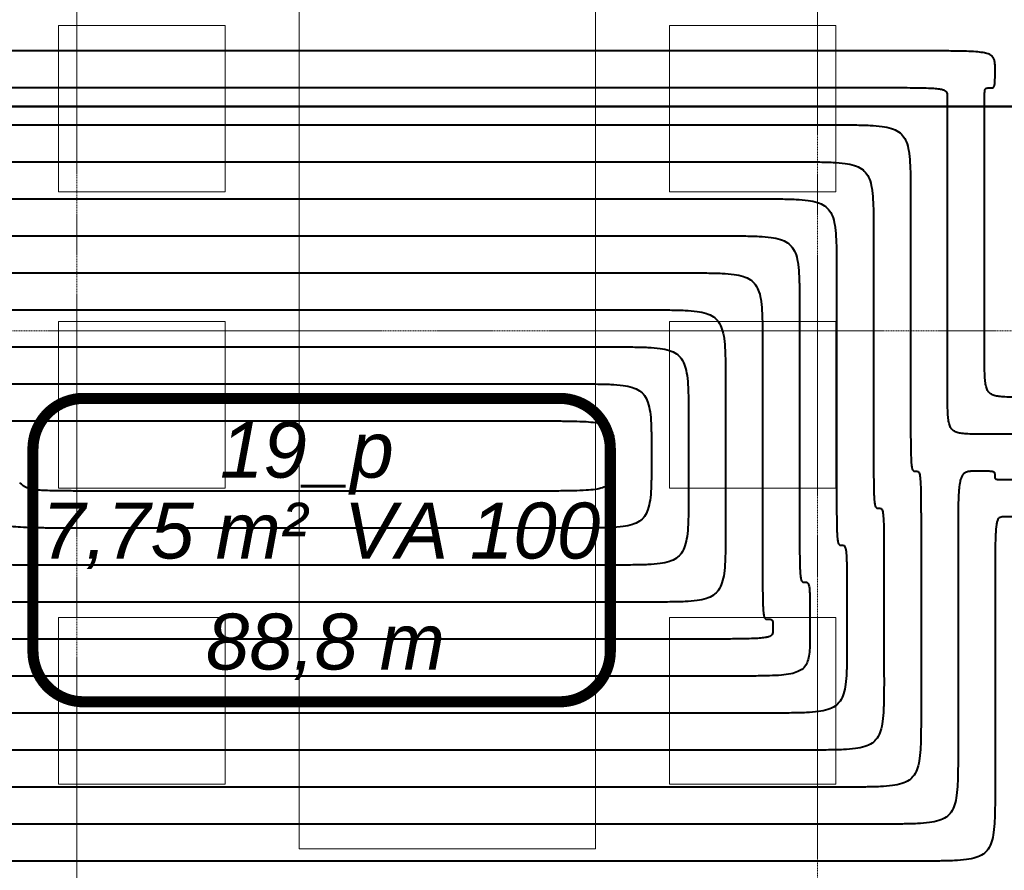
# Model space of a CAD drawing. Header units: millimetres. Extents: x 49908 to 79848, y -11883 to -3092.
# Tile 37 of 222: x 67875 to 68141, y -6172 to -5943. Entities that reach past the tile are written whole.
import ezdxf
from ezdxf.lldxf.tags import DXFTag

# ---------------------------------------------------------------- set-up
doc = ezdxf.new("R2010")
doc.units = ezdxf.units.MM
doc.linetypes.add('DASHDOT', pattern=[1, 0.5, -0.25, 0, -0.25])
doc.layers.add('A wyp ruchome', color=9, linetype='Continuous', lineweight=9)
doc.layers.add('A_OSIE', color=9, linetype='DASHDOT', lineweight=9)
for name, color, linetype, true_color in [('IS_Ogrzewanie_płaszczyznowe', 7, 'SOLID', 0xac00e6), ('IS_Ogrzewanie_płaszczyznowe_-_opis', 7, 'SOLID', 0xf000f0), ('IS_Przyłącza_o.p._Powrót', 7, 'DASH', 0x438955), ('IS_Przyłącza_o.p._Zasilanie', 7, 'SOLID', 0xff9124)]:
    doc.layers.add(name, color=color, linetype=linetype, true_color=true_color)
doc.layers.add('IS_Rys.pętli_o.p._Powrót', color=7, linetype='DASH', lineweight=13, true_color=0x4c9a5f)
doc.layers.add('IS_Rys.pętli_o.p._Zasilanie', color=7, linetype='SOLID', lineweight=13, true_color=0xff8c1a)
tags = doc.linetypes.add('DASH', pattern=[15, 10, -5]).pattern_tags.tags
tags[6:7] = [DXFTag(74, 4), DXFTag(75, 0), DXFTag(340, '0'), DXFTag(46, 0.0), DXFTag(50, 0.0), DXFTag(44, 0.0), DXFTag(45, 0.0)]
tags[4:5] = [DXFTag(74, 4), DXFTag(75, 0), DXFTag(340, '0'), DXFTag(46, 0.0), DXFTag(50, 0.0), DXFTag(44, 0.0), DXFTag(45, 0.0)]
tags = doc.linetypes.add('SOLID', pattern=[10, 10, 0]).pattern_tags.tags
tags[6:7] = [DXFTag(74, 4), DXFTag(75, 0), DXFTag(340, '0'), DXFTag(46, 0.0), DXFTag(50, 0.0), DXFTag(44, 0.0), DXFTag(45, 0.0)]
tags[4:5] = [DXFTag(74, 4), DXFTag(75, 0), DXFTag(340, '0'), DXFTag(46, 0.0), DXFTag(50, 0.0), DXFTag(44, 0.0), DXFTag(45, 0.0)]

msp = doc.modelspace()

# ---------------------------------------------------------------- linework, layer by layer
at = {"layer": 'A wyp ruchome'}
for points in [[(68030.47, -5926.63), (68030.47, -6166.63), (67950.47, -6166.63), (67950.47, -5926.63)], [(67930.47, -5944.13), (67885.47, -5944.13), (67885.47, -5989.13), (67930.47, -5989.13)], [(68050.47, -5944.13), (68095.47, -5944.13), (68095.47, -5989.13), (68050.47, -5989.13)], [(67930.47, -6024.13), (67885.47, -6024.13), (67885.47, -6069.13), (67930.47, -6069.13)], [(68050.47, -6024.13), (68095.47, -6024.13), (68095.47, -6069.13), (68050.47, -6069.13)], [(67930.47, -6104.13), (67885.47, -6104.13), (67885.47, -6149.13), (67930.47, -6149.13)], [(68050.47, -6104.13), (68095.47, -6104.13), (68095.47, -6149.13), (68050.47, -6149.13)]]:
    msp.add_lwpolyline(points, close=True, dxfattribs=at)
at = {"layer": 'A_OSIE', "ltscale": 0.3, "transparency": 33554559}
for p, q in [((67890.48, -7140.05), (67890.22, -3902.99)), ((68090.47, -7140.13), (68090.47, -3902.92)), ((70341.81, -6026.63), (67440.85, -6026.63))]:
    msp.add_line(p, q, dxfattribs=at)
at = {"layer": 'IS_Ogrzewanie_płaszczyznowe', "lineweight": 40}
for p, q in [((67772.46, -5966.01), (68143.46, -5966.01)), ((68143.46, -5966.01), (67772.46, -5966.01))]:
    msp.add_line(p, q, dxfattribs=at)
at = {"layer": 'IS_Ogrzewanie_płaszczyznowe_-_opis'}
msp.add_lwpolyline([(67892.19, -6126.91, 3, 3, 0), (68020.86, -6126.91, 3, 3, 0.414214), (68034.52, -6113.24, 3, 3, 0), (68034.52, -6058.57, 3, 3, 0.414214), (68020.86, -6044.91, 3, 3, 0), (67892.19, -6044.91, 3, 3, 0.414214), (67878.52, -6058.57, 3, 3, 0), (67878.52, -6113.24, 3, 3, 0.414214), (67892.19, -6126.91, 3, 3, 0)], format="xyseb", dxfattribs=at)
at = {"layer": 'IS_Przyłącza_o.p._Powrót', "lineweight": 40}
for points, knots in [([(68135.64, -6034.59), (68135.64, -6034.05), (68135.64, -6032.06), (68135.64, -6027.89), (68135.64, -6021.55), (68135.64, -6013.67), (68135.64, -6004.86), (68135.64, -5995.74), (68135.64, -5986.93), (68135.64, -5979.04), (68135.64, -5972.71), (68135.64, -5968.53), (68135.64, -5966.54), (68135.64, -5966.01)], [0, 0, 0, 0, 0.0159728, 0.0597692, 0.1252062, 0.2061007, 0.2962697, 0.3895303, 0.4796993, 0.5605938, 0.6260308, 0.6698272, 0.6858, 0.6858, 0.6858, 0.6858]), ([(68145.64, -6044.59), (68144.82, -6044.59), (68143.31, -6044.59), (68141.25, -6044.55), (68139.6, -6044.43), (68138.29, -6044.17), (68137.26, -6043.72), (68136.51, -6042.97), (68136.06, -6041.94), (68135.8, -6040.63), (68135.68, -6038.98), (68135.64, -6036.92), (68135.64, -6035.42), (68135.64, -6034.59)], [0, 0, 0, 0, 0.0248686, 0.0452361, 0.061602, 0.0745999, 0.0851852, 0.0948541, 0.1054394, 0.1184374, 0.1348033, 0.1551707, 0.1800393, 0.1800393, 0.1800393, 0.1800393])]:
    msp.add_open_spline(points, degree=3, knots=knots, dxfattribs=at)
at = {"layer": 'IS_Przyłącza_o.p._Zasilanie', "lineweight": 40}
for points, knots in [([(68125.64, -6044.59), (68125.64, -6043.98), (68125.64, -6041.69), (68125.64, -6036.91), (68125.64, -6029.65), (68125.64, -6020.62), (68125.64, -6010.52), (68125.64, -6000.07), (68125.64, -5989.98), (68125.64, -5980.94), (68125.64, -5973.68), (68125.64, -5968.9), (68125.64, -5966.62), (68125.64, -5966.01)], [0, 0, 0, 0, 0.0183019, 0.0684844, 0.1434631, 0.2361533, 0.3394703, 0.4463297, 0.5496467, 0.6423369, 0.7173156, 0.7674981, 0.7858, 0.7858, 0.7858, 0.7858]), ([(68135.64, -6054.59), (68134.82, -6054.59), (68133.31, -6054.59), (68131.25, -6054.55), (68129.6, -6054.43), (68128.29, -6054.17), (68127.26, -6053.72), (68126.51, -6052.97), (68126.06, -6051.94), (68125.8, -6050.63), (68125.68, -6048.98), (68125.64, -6046.92), (68125.64, -6045.42), (68125.64, -6044.59)], [0, 0, 0, 0, 0.0248686, 0.0452361, 0.061602, 0.0745999, 0.0851852, 0.0948541, 0.1054394, 0.1184374, 0.1348033, 0.1551707, 0.1800393, 0.1800393, 0.1800393, 0.1800393]), ([(68571.88, -6054.59), (68568.5, -6054.59), (68555.82, -6054.59), (68529.28, -6054.59), (68488.96, -6054.59), (68438.82, -6054.59), (68382.77, -6054.59), (68324.76, -6054.59), (68268.71, -6054.59), (68218.57, -6054.59), (68178.25, -6054.59), (68151.7, -6054.59), (68139.03, -6054.59), (68135.64, -6054.59)], [0, 0, 0, 0, 0.101604, 0.380194, 0.796441, 1.311014, 1.884583, 2.477817, 3.051386, 3.565959, 3.982206, 4.260796, 4.3624, 4.3624, 4.3624, 4.3624])]:
    msp.add_open_spline(points, degree=3, knots=knots, dxfattribs=at)
at = {"layer": 'IS_Rys.pętli_o.p._Powrót', "lineweight": 40}
for points, knots in [([(68118.46, -5951.01), (68116.05, -5951.01), (68107.02, -5951.01), (68088.09, -5951.01), (68059.35, -5951.01), (68023.6, -5951.01), (67983.64, -5951.01), (67942.28, -5951.01), (67902.33, -5951.01), (67866.58, -5951.01), (67837.84, -5951.01), (67818.91, -5951.01), (67809.88, -5951.01), (67807.46, -5951.01)], [0, 0, 0, 0, 0.072435, 0.271046, 0.567794, 0.934641, 1.343546, 1.766472, 2.175377, 2.542224, 2.838972, 3.037583, 3.110018, 3.110018, 3.110018, 3.110018]), ([(68138.46, -5956.01), (68138.46, -5955.59), (68138.47, -5954.84), (68138.39, -5953.79), (68138.12, -5952.91), (68137.49, -5952.2), (68136.48, -5951.73), (68135.06, -5951.42), (68133.11, -5951.21), (68130.53, -5951.09), (68127.24, -5951.03), (68123.14, -5951.01), (68120.12, -5951.01), (68118.46, -5951.01)], [0, 0, 0, 0, 0.0124352, 0.0226697, 0.0313069, 0.0397459, 0.0500792, 0.0641739, 0.0833944, 0.1088269, 0.1414417, 0.1821639, 0.2319009, 0.2319009, 0.2319009, 0.2319009]), ([(68137.05, -5961.01), (68137.17, -5961.01), (68137.38, -5961.01), (68137.68, -5960.99), (68137.92, -5960.92), (68138.12, -5960.77), (68138.26, -5960.51), (68138.35, -5960.16), (68138.41, -5959.67), (68138.44, -5959.02), (68138.46, -5958.2), (68138.46, -5957.18), (68138.46, -5956.42), (68138.46, -5956.01)], [0, 0, 0, 0, 0.00350666, 0.00638953, 0.00879658, 0.0110631, 0.01372037, 0.01727218, 0.02208659, 0.02844729, 0.03660154, 0.04678213, 0.05921639, 0.05921639, 0.05921639, 0.05921639]), ([(68135.64, -5963.51), (68135.64, -5963.3), (68135.64, -5962.92), (68135.65, -5962.41), (68135.67, -5962), (68135.7, -5961.67), (68135.76, -5961.43), (68135.86, -5961.24), (68136.01, -5961.11), (68136.2, -5961.05), (68136.43, -5961.02), (68136.73, -5961.01), (68136.94, -5961.01), (68137.05, -5961.01)], [0, 0, 0, 0, 0.00621714, 0.01130784, 0.01538869, 0.0185871, 0.0210585, 0.02302085, 0.024788, 0.02670846, 0.0290348, 0.03190866, 0.03541517, 0.03541517, 0.03541517, 0.03541517]), ([(68135.64, -5966.01), (68135.64, -5965.99), (68135.64, -5965.91), (68135.64, -5965.76), (68135.64, -5965.53), (68135.64, -5965.24), (68135.64, -5964.92), (68135.64, -5964.59), (68135.64, -5964.27), (68135.64, -5963.98), (68135.64, -5963.75), (68135.64, -5963.6), (68135.64, -5963.53), (68135.64, -5963.51)], [0, 0, 0, 0, 0.00058227, 0.00217881, 0.00456424, 0.00751315, 0.01080015, 0.01419985, 0.01748685, 0.02043576, 0.02282119, 0.02441773, 0.025, 0.025, 0.025, 0.025]), ([(67807.46, -5981.01), (67809.62, -5981.01), (67817.7, -5981.01), (67834.63, -5981.01), (67860.34, -5981.01), (67892.31, -5981.01), (67928.05, -5981.01), (67965.05, -5981.01), (68000.79, -5981.01), (68032.77, -5981.01), (68058.47, -5981.01), (68075.4, -5981.01), (68083.49, -5981.01), (68085.64, -5981.01)], [0, 0, 0, 0, 0.064792, 0.242447, 0.507885, 0.836025, 1.201785, 1.580087, 1.945847, 2.273987, 2.539425, 2.71708, 2.781872, 2.781872, 2.781872, 2.781872]), ([(68085.64, -5981.01), (68087.3, -5981.01), (68090.32, -5981), (68094.43, -5981.08), (68097.74, -5981.32), (68100.36, -5981.83), (68102.42, -5982.74), (68103.91, -5984.23), (68104.82, -5986.29), (68105.33, -5988.92), (68105.57, -5992.23), (68105.65, -5996.33), (68105.64, -5999.35), (68105.64, -6001.01)], [0, 0, 0, 0, 0.0497373, 0.0904721, 0.1232039, 0.1491998, 0.1703704, 0.1897083, 0.2108788, 0.2368747, 0.2696065, 0.3103414, 0.3600787, 0.3600787, 0.3600787, 0.3600787]), ([(67827.45, -6001.01), (67829.3, -6001.01), (67836.22, -6001.01), (67850.72, -6001.01), (67872.73, -6001.01), (67900.11, -6001.01), (67930.71, -6001.01), (67962.39, -6001.01), (67992.99, -6001.01), (68020.37, -6001.01), (68042.38, -6001.01), (68056.88, -6001.01), (68063.8, -6001.01), (68065.64, -6001.01)], [0, 0, 0, 0, 0.055476, 0.207589, 0.434864, 0.715825, 1.028999, 1.352909, 1.666083, 1.947044, 2.174319, 2.326432, 2.381908, 2.381908, 2.381908, 2.381908]), ([(68065.64, -6001.01), (68067.3, -6001.01), (68070.32, -6001), (68074.43, -6001.08), (68077.74, -6001.32), (68080.36, -6001.83), (68082.42, -6002.74), (68083.91, -6004.23), (68084.82, -6006.29), (68085.33, -6008.92), (68085.57, -6012.23), (68085.65, -6016.33), (68085.64, -6019.35), (68085.64, -6021.01)], [0, 0, 0, 0, 0.0497373, 0.0904721, 0.1232039, 0.1491998, 0.1703704, 0.1897083, 0.2108788, 0.2368747, 0.2696065, 0.3103414, 0.3600787, 0.3600787, 0.3600787, 0.3600787]), ([(68105.64, -6001.01), (68105.64, -6001.42), (68105.64, -6002.98), (68105.64, -6006.24), (68105.64, -6011.19), (68105.64, -6017.35), (68105.64, -6024.23), (68105.64, -6031.36), (68105.64, -6038.24), (68105.64, -6044.4), (68105.64, -6049.35), (68105.64, -6052.61), (68105.64, -6054.17), (68105.64, -6054.59)], [0, 0, 0, 0, 0.0124792, 0.0466963, 0.0978207, 0.1610218, 0.2314688, 0.3043312, 0.3747782, 0.4379793, 0.4891037, 0.5233208, 0.5358, 0.5358, 0.5358, 0.5358]), ([(67847.45, -6021.01), (67848.99, -6021.01), (67854.75, -6021.01), (67866.81, -6021.01), (67885.12, -6021.01), (67907.91, -6021.01), (67933.37, -6021.01), (67959.73, -6021.01), (67985.19, -6021.01), (68007.97, -6021.01), (68026.29, -6021.01), (68038.35, -6021.01), (68044.11, -6021.01), (68045.64, -6021.01)], [0, 0, 0, 0, 0.046161, 0.172731, 0.361843, 0.595626, 0.856212, 1.125732, 1.386319, 1.620102, 1.809213, 1.935783, 1.981944, 1.981944, 1.981944, 1.981944]), ([(68045.64, -6021.01), (68047.3, -6021.01), (68050.32, -6021), (68054.43, -6021.08), (68057.74, -6021.32), (68060.36, -6021.83), (68062.42, -6022.74), (68063.91, -6024.23), (68064.82, -6026.29), (68065.33, -6028.92), (68065.57, -6032.23), (68065.65, -6036.33), (68065.64, -6039.35), (68065.64, -6041.01)], [0, 0, 0, 0, 0.0497373, 0.0904721, 0.1232039, 0.1491998, 0.1703704, 0.1897083, 0.2108788, 0.2368747, 0.2696065, 0.3103414, 0.3600787, 0.3600787, 0.3600787, 0.3600787]), ([(68085.64, -6021.01), (68085.64, -6021.42), (68085.64, -6022.98), (68085.64, -6026.24), (68085.64, -6031.19), (68085.64, -6037.35), (68085.64, -6044.23), (68085.64, -6051.36), (68085.64, -6058.24), (68085.64, -6064.4), (68085.64, -6069.35), (68085.64, -6072.61), (68085.64, -6074.17), (68085.64, -6074.59)], [0, 0, 0, 0, 0.0124792, 0.0466963, 0.0978207, 0.1610218, 0.2314688, 0.3043312, 0.3747782, 0.4379793, 0.4891037, 0.5233208, 0.5358, 0.5358, 0.5358, 0.5358]), ([(67867.45, -6041.01), (67868.67, -6041.01), (67873.27, -6041.01), (67882.9, -6041.01), (67897.52, -6041.01), (67915.7, -6041.01), (67936.03, -6041.01), (67957.06, -6041.01), (67977.39, -6041.01), (67995.57, -6041.01), (68010.19, -6041.01), (68019.82, -6041.01), (68024.42, -6041.01), (68025.64, -6041.01)], [0, 0, 0, 0, 0.036846, 0.137874, 0.288821, 0.475426, 0.683425, 0.898555, 1.106554, 1.293159, 1.444107, 1.545135, 1.58198, 1.58198, 1.58198, 1.58198]), ([(68025.64, -6041.01), (68027.3, -6041.01), (68030.32, -6041), (68034.42, -6041.08), (68037.73, -6041.32), (68040.36, -6041.81), (68042.41, -6042.69), (68043.9, -6044.14), (68044.82, -6046.15), (68045.33, -6048.71), (68045.57, -6051.93), (68045.65, -6055.93), (68045.64, -6058.86), (68045.64, -6060.48)], [0, 0, 0, 0, 0.0497373, 0.0904714, 0.1231967, 0.1491615, 0.170228, 0.1893114, 0.2100272, 0.2353662, 0.2672373, 0.3068934, 0.3553126, 0.3553126, 0.3553126, 0.3553126]), ([(68065.64, -6041.01), (68065.64, -6041.31), (68065.64, -6042.44), (68065.64, -6044.81), (68065.64, -6048.41), (68065.64, -6052.88), (68065.64, -6057.89), (68065.64, -6063.07), (68065.64, -6068.07), (68065.64, -6072.54), (68065.64, -6076.14), (68065.64, -6078.51), (68065.64, -6079.64), (68065.64, -6079.95)], [0, 0, 0, 0, 0.0090694, 0.0339372, 0.0710926, 0.1170248, 0.1682231, 0.2211769, 0.2723752, 0.3183074, 0.3554628, 0.3803306, 0.3894, 0.3894, 0.3894, 0.3894]), ([(68105.64, -6054.59), (68105.64, -6056.24), (68105.64, -6059.26), (68105.65, -6063.36), (68105.67, -6066.65), (68105.7, -6069.22), (68105.76, -6071.16), (68105.85, -6072.56), (68105.97, -6073.52), (68106.13, -6074.12), (68106.38, -6074.49), (68106.72, -6074.59), (68106.94, -6074.59), (68107.05, -6074.59)], [0, 0, 0, 0, 0.049737, 0.0904584, 0.1230661, 0.1484635, 0.1675579, 0.1812657, 0.19053, 0.1963708, 0.2000363, 0.2030938, 0.2066034, 0.2066034, 0.2066034, 0.2066034]), ([(68045.64, -6060.48), (68045.64, -6062.09), (68045.65, -6065.03), (68045.57, -6069.02), (68045.33, -6072.25), (68044.82, -6074.81), (68043.9, -6076.81), (68042.41, -6078.26), (68040.36, -6079.14), (68037.73, -6079.64), (68034.42, -6079.87), (68030.32, -6079.95), (68027.3, -6079.95), (68025.64, -6079.95)], [0, 0, 0, 0, 0.0484192, 0.0880753, 0.1199464, 0.1452854, 0.1660013, 0.1850846, 0.2061511, 0.2321159, 0.2648412, 0.3055754, 0.3553126, 0.3553126, 0.3553126, 0.3553126]), ([(68133.46, -6064.59), (68133.05, -6064.59), (68132.29, -6064.58), (68131.25, -6064.66), (68130.36, -6064.93), (68129.66, -6065.56), (68129.19, -6066.57), (68128.88, -6068), (68128.67, -6069.95), (68128.54, -6072.52), (68128.48, -6075.81), (68128.46, -6079.91), (68128.46, -6082.93), (68128.46, -6084.59)], [0, 0, 0, 0, 0.0124352, 0.0226697, 0.0313069, 0.0397459, 0.0500792, 0.0641739, 0.0833944, 0.1088269, 0.1414417, 0.1821639, 0.2319009, 0.2319009, 0.2319009, 0.2319009]), ([(68138.46, -6065.76), (68138.46, -6065.66), (68138.47, -6065.49), (68138.45, -6065.24), (68138.38, -6065.03), (68138.22, -6064.87), (68137.97, -6064.76), (68137.61, -6064.68), (68137.12, -6064.63), (68136.48, -6064.61), (68135.66, -6064.59), (68134.63, -6064.59), (68133.88, -6064.59), (68133.46, -6064.59)], [0, 0, 0, 0, 0.00292229, 0.00532908, 0.00737339, 0.00941244, 0.01196352, 0.01547513, 0.02027627, 0.02663328, 0.03478677, 0.04496727, 0.05740153, 0.05740153, 0.05740153, 0.05740153]), ([(68140.96, -6066.94), (68140.76, -6066.94), (68140.38, -6066.94), (68139.87, -6066.93), (68139.46, -6066.92), (68139.13, -6066.89), (68138.89, -6066.84), (68138.7, -6066.76), (68138.58, -6066.64), (68138.51, -6066.48), (68138.47, -6066.28), (68138.46, -6066.04), (68138.46, -6065.86), (68138.46, -6065.76)], [0, 0, 0, 0, 0.00621714, 0.01130767, 0.015387, 0.01857807, 0.02102352, 0.02291213, 0.02451517, 0.02616102, 0.02810964, 0.03050563, 0.03342774, 0.03342774, 0.03342774, 0.03342774]), ([(68143.46, -6066.94), (68143.45, -6066.94), (68143.37, -6066.94), (68143.22, -6066.94), (68142.99, -6066.94), (68142.7, -6066.94), (68142.38, -6066.94), (68142.05, -6066.94), (68141.73, -6066.94), (68141.44, -6066.94), (68141.21, -6066.94), (68141.06, -6066.94), (68140.98, -6066.94), (68140.96, -6066.94)], [0, 0, 0, 0, 0.00058227, 0.00217881, 0.00456424, 0.00751315, 0.01080015, 0.01419985, 0.01748685, 0.02043576, 0.02282119, 0.02441773, 0.025, 0.025, 0.025, 0.025]), ([(67887.44, -6079.95), (67885.78, -6079.95), (67882.77, -6079.95), (67878.66, -6079.91), (67875.37, -6079.8), (67872.79, -6079.56), (67870.81, -6079.16), (67869.34, -6078.53), (67868.32, -6077.54), (67867.76, -6076.24), (67867.52, -6074.64), (67867.44, -6072.69), (67867.44, -6071.26), (67867.44, -6070.48)], [0, 0, 0, 0, 0.0497371, 0.0904613, 0.1230961, 0.1486262, 0.1681961, 0.1833244, 0.1961944, 0.2094408, 0.2251415, 0.2444515, 0.2680025, 0.2680025, 0.2680025, 0.2680025]), ([(68085.64, -6074.59), (68085.64, -6076.24), (68085.64, -6079.26), (68085.65, -6083.36), (68085.67, -6086.65), (68085.7, -6089.22), (68085.76, -6091.16), (68085.85, -6092.56), (68085.97, -6093.52), (68086.13, -6094.12), (68086.38, -6094.49), (68086.72, -6094.59), (68086.94, -6094.59), (68087.05, -6094.59)], [0, 0, 0, 0, 0.049737, 0.0904584, 0.1230661, 0.1484635, 0.1675579, 0.1812657, 0.19053, 0.1963708, 0.2000363, 0.2030938, 0.2066034, 0.2066034, 0.2066034, 0.2066034]), ([(68107.05, -6074.59), (68107.17, -6074.59), (68107.39, -6074.58), (68107.73, -6074.69), (68107.98, -6075.05), (68108.14, -6075.66), (68108.26, -6076.61), (68108.35, -6078.01), (68108.41, -6079.95), (68108.44, -6082.52), (68108.46, -6085.81), (68108.46, -6089.91), (68108.46, -6092.93), (68108.46, -6094.59)], [0, 0, 0, 0, 0.0035097, 0.0065672, 0.0102326, 0.0160735, 0.0253377, 0.0390456, 0.0581399, 0.0835374, 0.1161451, 0.1568664, 0.2066034, 0.2066034, 0.2066034, 0.2066034]), ([(68025.64, -6079.95), (68024.57, -6079.95), (68020.56, -6079.95), (68012.15, -6079.95), (67999.37, -6079.95), (67983.49, -6079.95), (67965.73, -6079.95), (67947.35, -6079.95), (67929.6, -6079.95), (67913.71, -6079.95), (67900.94, -6079.95), (67892.53, -6079.95), (67888.51, -6079.95), (67887.44, -6079.95)], [0, 0, 0, 0, 0.032189, 0.120449, 0.25232, 0.415342, 0.597054, 0.784996, 0.966708, 1.12973, 1.261601, 1.349861, 1.38205, 1.38205, 1.38205, 1.38205]), ([(68065.64, -6079.95), (68065.64, -6081.6), (68065.65, -6084.62), (68065.57, -6088.73), (68065.33, -6092.04), (68064.82, -6094.66), (68063.91, -6096.72), (68062.42, -6098.21), (68060.36, -6099.12), (68057.74, -6099.63), (68054.43, -6099.87), (68050.32, -6099.95), (68047.3, -6099.95), (68045.64, -6099.95)], [0, 0, 0, 0, 0.0497373, 0.0904721, 0.1232039, 0.1491998, 0.1703704, 0.1897083, 0.2108788, 0.2368747, 0.2696065, 0.3103414, 0.3600787, 0.3600787, 0.3600787, 0.3600787]), ([(68128.46, -6084.59), (68128.46, -6085.02), (68128.46, -6086.62), (68128.46, -6089.99), (68128.46, -6095.11), (68128.46, -6101.47), (68128.46, -6108.59), (68128.46, -6115.95), (68128.46, -6123.06), (68128.46, -6129.42), (68128.46, -6134.54), (68128.46, -6137.91), (68128.46, -6139.52), (68128.46, -6139.95)], [0, 0, 0, 0, 0.0128938, 0.0482476, 0.1010705, 0.1663711, 0.2391585, 0.3144415, 0.3872289, 0.4525295, 0.5053524, 0.5407062, 0.5536, 0.5536, 0.5536, 0.5536]), ([(68087.05, -6094.59), (68087.17, -6094.59), (68087.39, -6094.58), (68087.7, -6094.64), (68087.97, -6094.85), (68088.14, -6095.26), (68088.26, -6095.87), (68088.35, -6096.76), (68088.41, -6097.99), (68088.44, -6099.62), (68088.46, -6101.7), (68088.46, -6104.3), (68088.46, -6106.22), (68088.46, -6107.27)], [0, 0, 0, 0, 0.0035078, 0.006455, 0.0093809, 0.0133344, 0.0192994, 0.0280221, 0.0401382, 0.056243, 0.0769169, 0.1027343, 0.1342676, 0.1342676, 0.1342676, 0.1342676]), ([(68108.46, -6094.59), (68108.46, -6094.78), (68108.46, -6095.52), (68108.46, -6097.06), (68108.46, -6099.41), (68108.46, -6102.32), (68108.46, -6105.58), (68108.46, -6108.95), (68108.46, -6112.21), (68108.46, -6115.13), (68108.46, -6117.47), (68108.46, -6119.01), (68108.46, -6119.75), (68108.46, -6119.95)], [0, 0, 0, 0, 0.0059065, 0.0221019, 0.0462996, 0.0762134, 0.1095567, 0.1440433, 0.1773866, 0.2073004, 0.2314981, 0.2476935, 0.2536, 0.2536, 0.2536, 0.2536]), ([(68045.64, -6099.95), (68044.26, -6099.95), (68039.08, -6099.95), (68028.24, -6099.95), (68011.77, -6099.95), (67991.29, -6099.95), (67968.39, -6099.95), (67944.69, -6099.95), (67921.8, -6099.95), (67901.31, -6099.95), (67884.84, -6099.95), (67874, -6099.95), (67868.82, -6099.95), (67867.44, -6099.95)], [0, 0, 0, 0, 0.041506, 0.155313, 0.325355, 0.535563, 0.769872, 1.012214, 1.246523, 1.456732, 1.626773, 1.74058, 1.782086, 1.782086, 1.782086, 1.782086]), ([(68088.46, -6107.27), (68088.46, -6108.32), (68088.47, -6110.23), (68088.39, -6112.84), (68088.14, -6114.95), (68087.61, -6116.66), (68086.63, -6117.99), (68085.13, -6118.88), (68083.13, -6119.43), (68080.54, -6119.75), (68077.24, -6119.9), (68073.14, -6119.95), (68070.12, -6119.95), (68068.46, -6119.95)], [0, 0, 0, 0, 0.0315336, 0.0573723, 0.0782414, 0.0952744, 0.1104533, 0.1266438, 0.1465924, 0.1722303, 0.2048876, 0.2456143, 0.2953515, 0.2953515, 0.2953515, 0.2953515]), ([(68068.46, -6119.95), (68066.75, -6119.95), (68060.33, -6119.95), (68046.88, -6119.95), (68026.45, -6119.95), (68001.04, -6119.95), (67972.65, -6119.95), (67943.25, -6119.95), (67914.85, -6119.95), (67889.45, -6119.95), (67869.02, -6119.95), (67855.57, -6119.95), (67849.15, -6119.95), (67847.43, -6119.95)], [0, 0, 0, 0, 0.05148, 0.192635, 0.403537, 0.664259, 0.954873, 1.25545, 1.546063, 1.806785, 2.017687, 2.158842, 2.210322, 2.210322, 2.210322, 2.210322]), ([(68108.46, -6119.95), (68108.46, -6121.6), (68108.47, -6124.62), (68108.39, -6128.73), (68108.15, -6132.04), (68107.64, -6134.66), (68106.73, -6136.72), (68105.24, -6138.21), (68103.18, -6139.12), (68100.56, -6139.63), (68097.25, -6139.87), (68093.14, -6139.95), (68090.12, -6139.95), (68088.46, -6139.95)], [0, 0, 0, 0, 0.0497373, 0.0904721, 0.1232039, 0.1491998, 0.1703704, 0.1897083, 0.2108788, 0.2368747, 0.2696065, 0.3103414, 0.3600787, 0.3600787, 0.3600787, 0.3600787]), ([(68088.46, -6139.95), (68086.44, -6139.95), (68078.85, -6139.95), (68062.97, -6139.95), (68038.85, -6139.95), (68008.84, -6139.95), (67975.3, -6139.95), (67940.59, -6139.95), (67907.05, -6139.95), (67877.05, -6139.95), (67852.92, -6139.95), (67837.04, -6139.95), (67829.46, -6139.95), (67827.43, -6139.95)], [0, 0, 0, 0, 0.060797, 0.227499, 0.476572, 0.78448, 1.12769, 1.482668, 1.825878, 2.133787, 2.382859, 2.549561, 2.610358, 2.610358, 2.610358, 2.610358]), ([(68128.46, -6139.95), (68128.46, -6141.6), (68128.47, -6144.62), (68128.39, -6148.73), (68128.15, -6152.04), (68127.64, -6154.66), (68126.73, -6156.72), (68125.24, -6158.21), (68123.18, -6159.12), (68120.56, -6159.63), (68117.25, -6159.87), (68113.14, -6159.95), (68110.12, -6159.95), (68108.46, -6159.95)], [0, 0, 0, 0, 0.0497373, 0.0904721, 0.1232039, 0.1491998, 0.1703704, 0.1897083, 0.2108788, 0.2368747, 0.2696065, 0.3103414, 0.3600787, 0.3600787, 0.3600787, 0.3600787]), ([(68108.46, -6159.95), (68106.13, -6159.95), (68097.38, -6159.95), (68079.06, -6159.95), (68051.24, -6159.95), (68016.64, -6159.95), (67977.96, -6159.95), (67937.93, -6159.95), (67899.25, -6159.95), (67864.65, -6159.95), (67836.83, -6159.95), (67818.51, -6159.95), (67809.76, -6159.95), (67807.43, -6159.95)], [0, 0, 0, 0, 0.070114, 0.262363, 0.549606, 0.904702, 1.300508, 1.709886, 2.105693, 2.460788, 2.748031, 2.94028, 3.010394, 3.010394, 3.010394, 3.010394])]:
    msp.add_open_spline(points, degree=3, knots=knots, dxfattribs=at)
at = {"layer": 'IS_Rys.pętli_o.p._Zasilanie', "lineweight": 40}
for points, knots in [([(68105.64, -5961.01), (68103.25, -5961.01), (68094.3, -5961.01), (68075.54, -5961.01), (68047.06, -5961.01), (68011.64, -5961.01), (67972.04, -5961.01), (67931.06, -5961.01), (67891.47, -5961.01), (67856.04, -5961.01), (67827.56, -5961.01), (67808.81, -5961.01), (67799.85, -5961.01), (67797.46, -5961.01)], [0, 0, 0, 0, 0.071778, 0.26859, 0.562649, 0.926172, 1.331372, 1.750464, 2.155664, 2.519187, 2.813246, 3.010058, 3.081836, 3.081836, 3.081836, 3.081836]), ([(68125.64, -5963.51), (68125.64, -5963.3), (68125.65, -5962.92), (68125.57, -5962.37), (68125.23, -5961.9), (68124.59, -5961.58), (68123.63, -5961.37), (68122.22, -5961.21), (68120.28, -5961.11), (68117.71, -5961.05), (68114.42, -5961.02), (68110.32, -5961.01), (68107.3, -5961.01), (68105.64, -5961.01)], [0, 0, 0, 0, 0.0062189, 0.0114166, 0.016393, 0.0227951, 0.0322664, 0.0460468, 0.0651645, 0.0905685, 0.1231775, 0.163899, 0.213636, 0.213636, 0.213636, 0.213636]), ([(68125.64, -5966.01), (68125.64, -5965.99), (68125.64, -5965.91), (68125.64, -5965.76), (68125.64, -5965.53), (68125.64, -5965.24), (68125.64, -5964.92), (68125.64, -5964.59), (68125.64, -5964.27), (68125.64, -5963.98), (68125.64, -5963.75), (68125.64, -5963.6), (68125.64, -5963.53), (68125.64, -5963.51)], [0, 0, 0, 0, 0.00058227, 0.00217881, 0.00456424, 0.00751315, 0.01080015, 0.01419985, 0.01748685, 0.02043576, 0.02282119, 0.02441773, 0.025, 0.025, 0.025, 0.025]), ([(67797.46, -5971.01), (67799.77, -5971.01), (67808.44, -5971.01), (67826.58, -5971.01), (67854.14, -5971.01), (67888.42, -5971.01), (67926.73, -5971.01), (67966.38, -5971.01), (68004.69, -5971.01), (68038.96, -5971.01), (68066.52, -5971.01), (68084.67, -5971.01), (68093.33, -5971.01), (68095.64, -5971.01)], [0, 0, 0, 0, 0.06945, 0.259876, 0.544396, 0.896124, 1.288179, 1.693675, 2.08573, 2.437458, 2.721978, 2.912404, 2.981854, 2.981854, 2.981854, 2.981854]), ([(68095.64, -5971.01), (68097.3, -5971.01), (68100.32, -5971), (68104.43, -5971.08), (68107.74, -5971.32), (68110.36, -5971.83), (68112.42, -5972.74), (68113.91, -5974.23), (68114.82, -5976.29), (68115.33, -5978.92), (68115.57, -5982.23), (68115.65, -5986.33), (68115.64, -5989.35), (68115.64, -5991.01)], [0, 0, 0, 0, 0.0497373, 0.0904721, 0.1232039, 0.1491998, 0.1703704, 0.1897083, 0.2108788, 0.2368747, 0.2696065, 0.3103414, 0.3600787, 0.3600787, 0.3600787, 0.3600787]), ([(67817.46, -5991.01), (67819.46, -5991.01), (67826.96, -5991.01), (67842.67, -5991.01), (67866.53, -5991.01), (67896.21, -5991.01), (67929.38, -5991.01), (67963.72, -5991.01), (67996.89, -5991.01), (68026.57, -5991.01), (68050.43, -5991.01), (68066.14, -5991.01), (68073.64, -5991.01), (68075.64, -5991.01)], [0, 0, 0, 0, 0.060134, 0.225018, 0.471374, 0.775925, 1.115392, 1.466498, 1.805965, 2.110516, 2.356872, 2.521756, 2.58189, 2.58189, 2.58189, 2.58189]), ([(68075.64, -5991.01), (68077.3, -5991.01), (68080.32, -5991), (68084.43, -5991.08), (68087.74, -5991.32), (68090.36, -5991.83), (68092.42, -5992.74), (68093.91, -5994.23), (68094.82, -5996.29), (68095.33, -5998.92), (68095.57, -6002.23), (68095.65, -6006.33), (68095.64, -6009.35), (68095.64, -6011.01)], [0, 0, 0, 0, 0.0497373, 0.0904721, 0.1232039, 0.1491998, 0.1703704, 0.1897083, 0.2108788, 0.2368747, 0.2696065, 0.3103414, 0.3600787, 0.3600787, 0.3600787, 0.3600787]), ([(68115.64, -5991.01), (68115.64, -5991.42), (68115.64, -5992.98), (68115.64, -5996.24), (68115.64, -6001.19), (68115.64, -6007.35), (68115.64, -6014.23), (68115.64, -6021.36), (68115.64, -6028.24), (68115.64, -6034.4), (68115.64, -6039.35), (68115.64, -6042.61), (68115.64, -6044.17), (68115.64, -6044.59)], [0, 0, 0, 0, 0.0124792, 0.0466963, 0.0978207, 0.1610218, 0.2314688, 0.3043312, 0.3747782, 0.4379793, 0.4891037, 0.5233208, 0.5358, 0.5358, 0.5358, 0.5358]), ([(67837.45, -6011.01), (67839.15, -6011.01), (67845.48, -6011.01), (67858.76, -6011.01), (67878.93, -6011.01), (67904.01, -6011.01), (67932.04, -6011.01), (67961.06, -6011.01), (67989.09, -6011.01), (68014.17, -6011.01), (68034.33, -6011.01), (68047.61, -6011.01), (68053.95, -6011.01), (68055.64, -6011.01)], [0, 0, 0, 0, 0.050819, 0.19016, 0.398353, 0.655725, 0.942605, 1.239321, 1.526201, 1.783573, 1.991766, 2.131107, 2.181926, 2.181926, 2.181926, 2.181926]), ([(68055.64, -6011.01), (68057.3, -6011.01), (68060.32, -6011), (68064.43, -6011.08), (68067.74, -6011.32), (68070.36, -6011.83), (68072.42, -6012.74), (68073.91, -6014.23), (68074.82, -6016.29), (68075.33, -6018.92), (68075.57, -6022.23), (68075.65, -6026.33), (68075.64, -6029.35), (68075.64, -6031.01)], [0, 0, 0, 0, 0.0497373, 0.0904721, 0.1232039, 0.1491998, 0.1703704, 0.1897083, 0.2108788, 0.2368747, 0.2696065, 0.3103414, 0.3600787, 0.3600787, 0.3600787, 0.3600787]), ([(68095.64, -6011.01), (68095.64, -6011.42), (68095.64, -6012.98), (68095.64, -6016.24), (68095.64, -6021.19), (68095.64, -6027.35), (68095.64, -6034.23), (68095.64, -6041.36), (68095.64, -6048.24), (68095.64, -6054.4), (68095.64, -6059.35), (68095.64, -6062.61), (68095.64, -6064.17), (68095.64, -6064.59)], [0, 0, 0, 0, 0.0124792, 0.0466963, 0.0978207, 0.1610218, 0.2314688, 0.3043312, 0.3747782, 0.4379793, 0.4891037, 0.5233208, 0.5358, 0.5358, 0.5358, 0.5358]), ([(67857.45, -6031.01), (67858.83, -6031.01), (67864.01, -6031.01), (67874.85, -6031.01), (67891.32, -6031.01), (67911.8, -6031.01), (67934.7, -6031.01), (67958.4, -6031.01), (67981.29, -6031.01), (68001.77, -6031.01), (68018.24, -6031.01), (68029.08, -6031.01), (68034.26, -6031.01), (68035.64, -6031.01)], [0, 0, 0, 0, 0.041503, 0.155302, 0.325332, 0.535526, 0.769818, 1.012144, 1.246436, 1.45663, 1.62666, 1.740459, 1.781962, 1.781962, 1.781962, 1.781962]), ([(68035.64, -6031.01), (68037.3, -6031.01), (68040.32, -6031), (68044.43, -6031.08), (68047.74, -6031.32), (68050.36, -6031.83), (68052.42, -6032.74), (68053.91, -6034.23), (68054.82, -6036.29), (68055.33, -6038.92), (68055.57, -6042.23), (68055.65, -6046.33), (68055.64, -6049.35), (68055.64, -6051.01)], [0, 0, 0, 0, 0.0497373, 0.0904721, 0.1232039, 0.1491998, 0.1703704, 0.1897083, 0.2108788, 0.2368747, 0.2696065, 0.3103414, 0.3600787, 0.3600787, 0.3600787, 0.3600787]), ([(68075.64, -6031.01), (68075.64, -6031.42), (68075.64, -6032.98), (68075.64, -6036.24), (68075.64, -6041.19), (68075.64, -6047.35), (68075.64, -6054.23), (68075.64, -6061.36), (68075.64, -6068.24), (68075.64, -6074.4), (68075.64, -6079.35), (68075.64, -6082.61), (68075.64, -6084.17), (68075.64, -6084.59)], [0, 0, 0, 0, 0.0124792, 0.0466963, 0.0978207, 0.1610218, 0.2314688, 0.3043312, 0.3747782, 0.4379793, 0.4891037, 0.5233208, 0.5358, 0.5358, 0.5358, 0.5358]), ([(68115.64, -6044.59), (68115.64, -6046.24), (68115.64, -6049.26), (68115.65, -6053.36), (68115.67, -6056.65), (68115.7, -6059.22), (68115.76, -6061.16), (68115.85, -6062.56), (68115.97, -6063.52), (68116.13, -6064.12), (68116.38, -6064.49), (68116.72, -6064.59), (68116.94, -6064.59), (68117.05, -6064.59)], [0, 0, 0, 0, 0.049737, 0.0904584, 0.1230661, 0.1484635, 0.1675579, 0.1812657, 0.19053, 0.1963708, 0.2000363, 0.2030938, 0.2066034, 0.2066034, 0.2066034, 0.2066034]), ([(67857.44, -6070.48), (67857.44, -6068.86), (67857.44, -6065.93), (67857.52, -6061.93), (67857.76, -6058.71), (67858.27, -6056.15), (67859.19, -6054.14), (67860.68, -6052.69), (67862.73, -6051.81), (67865.36, -6051.32), (67868.66, -6051.08), (67872.77, -6051), (67875.79, -6051.01), (67877.44, -6051.01)], [0, 0, 0, 0, 0.0484193, 0.0880756, 0.1199472, 0.1452871, 0.1660044, 0.1850895, 0.2061575, 0.2321233, 0.2648491, 0.3055834, 0.3553207, 0.3553207, 0.3553207, 0.3553207]), ([(67877.44, -6051.01), (67878.52, -6051.01), (67882.53, -6051.01), (67890.94, -6051.01), (67903.71, -6051.01), (67919.6, -6051.01), (67937.36, -6051.01), (67955.73, -6051.01), (67973.49, -6051.01), (67989.38, -6051.01), (68002.15, -6051.01), (68010.56, -6051.01), (68014.57, -6051.01), (68015.64, -6051.01)], [0, 0, 0, 0, 0.032188, 0.120445, 0.252311, 0.415326, 0.597031, 0.784967, 0.966672, 1.129687, 1.261553, 1.34981, 1.381998, 1.381998, 1.381998, 1.381998]), ([(68015.64, -6051.01), (68017.3, -6051.01), (68020.32, -6051.01), (68024.42, -6051.04), (68027.72, -6051.16), (68030.3, -6051.39), (68032.27, -6051.79), (68033.75, -6052.43), (68034.76, -6053.41), (68035.32, -6054.72), (68035.57, -6056.31), (68035.65, -6058.26), (68035.64, -6059.69), (68035.64, -6060.48)], [0, 0, 0, 0, 0.0497371, 0.0904614, 0.1230965, 0.148627, 0.1681977, 0.183327, 0.1961982, 0.2094456, 0.2251467, 0.2444569, 0.2680079, 0.2680079, 0.2680079, 0.2680079]), ([(68055.64, -6051.01), (68055.64, -6051.15), (68055.64, -6051.7), (68055.64, -6052.86), (68055.64, -6054.61), (68055.64, -6056.78), (68055.64, -6059.22), (68055.64, -6061.74), (68055.64, -6064.17), (68055.64, -6066.35), (68055.64, -6068.1), (68055.64, -6069.25), (68055.64, -6069.8), (68055.64, -6069.95)], [0, 0, 0, 0, 0.0044113, 0.0165067, 0.0345787, 0.0569196, 0.0818219, 0.1075781, 0.1324804, 0.1548213, 0.1728933, 0.1849887, 0.1894, 0.1894, 0.1894, 0.1894]), ([(68035.64, -6060.48), (68035.64, -6061.26), (68035.65, -6062.69), (68035.57, -6064.64), (68035.32, -6066.24), (68034.76, -6067.54), (68033.75, -6068.53), (68032.27, -6069.16), (68030.3, -6069.56), (68027.72, -6069.8), (68024.42, -6069.91), (68020.32, -6069.95), (68017.3, -6069.95), (68015.64, -6069.95)], [0, 0, 0, 0, 0.023551, 0.0428612, 0.0585623, 0.0718097, 0.0846809, 0.0998102, 0.1193809, 0.1449114, 0.1775465, 0.2182708, 0.2680079, 0.2680079, 0.2680079, 0.2680079]), ([(68095.64, -6064.59), (68095.64, -6066.24), (68095.64, -6069.26), (68095.65, -6073.36), (68095.67, -6076.65), (68095.7, -6079.22), (68095.76, -6081.16), (68095.85, -6082.56), (68095.97, -6083.52), (68096.13, -6084.12), (68096.38, -6084.49), (68096.72, -6084.59), (68096.94, -6084.59), (68097.05, -6084.59)], [0, 0, 0, 0, 0.049737, 0.0904584, 0.1230661, 0.1484635, 0.1675579, 0.1812657, 0.19053, 0.1963708, 0.2000363, 0.2030938, 0.2066034, 0.2066034, 0.2066034, 0.2066034]), ([(68117.05, -6064.59), (68117.17, -6064.59), (68117.39, -6064.58), (68117.73, -6064.69), (68117.98, -6065.05), (68118.14, -6065.66), (68118.26, -6066.61), (68118.35, -6068.01), (68118.41, -6069.95), (68118.44, -6072.52), (68118.46, -6075.81), (68118.46, -6079.91), (68118.46, -6082.93), (68118.46, -6084.59)], [0, 0, 0, 0, 0.0035097, 0.0065672, 0.0102326, 0.0160735, 0.0253377, 0.0390456, 0.0581399, 0.0835374, 0.1161451, 0.1568664, 0.2066034, 0.2066034, 0.2066034, 0.2066034]), ([(67897.44, -6069.95), (67895.78, -6069.95), (67892.76, -6069.95), (67888.64, -6069.94), (67885.31, -6069.91), (67882.67, -6069.86), (67880.61, -6069.76), (67879.03, -6069.62), (67877.84, -6069.41), (67876.92, -6069.13), (67876.19, -6068.74), (67875.55, -6068.26), (67875.15, -6067.9), (67874.94, -6067.71)], [0, 0, 0, 0, 0.0497558, 0.0906087, 0.1235741, 0.1496708, 0.1699257, 0.1853843, 0.1971306, 0.2063136, 0.2141434, 0.2217868, 0.2302381, 0.2302381, 0.2302381, 0.2302381]), ([(67877.44, -6089.95), (67875.78, -6089.95), (67872.76, -6089.95), (67868.66, -6089.87), (67865.35, -6089.64), (67862.73, -6089.14), (67860.67, -6088.26), (67859.18, -6086.81), (67858.27, -6084.81), (67857.76, -6082.25), (67857.51, -6079.02), (67857.44, -6075.03), (67857.44, -6072.09), (67857.44, -6070.48)], [0, 0, 0, 0, 0.0497372, 0.0904712, 0.123196, 0.1491598, 0.1702249, 0.1893065, 0.2100209, 0.2353589, 0.2672295, 0.3068854, 0.3553046, 0.3553046, 0.3553046, 0.3553046]), ([(68015.64, -6069.95), (68014.73, -6069.95), (68011.29, -6069.95), (68004.1, -6069.95), (67993.18, -6069.95), (67979.59, -6069.95), (67964.4, -6069.95), (67948.68, -6069.95), (67933.5, -6069.95), (67919.91, -6069.95), (67908.99, -6069.95), (67901.79, -6069.95), (67898.36, -6069.95), (67897.44, -6069.95)], [0, 0, 0, 0, 0.02753, 0.103017, 0.215803, 0.355231, 0.510645, 0.671387, 0.826801, 0.966229, 1.079015, 1.154502, 1.182032, 1.182032, 1.182032, 1.182032]), ([(68055.64, -6069.95), (68055.64, -6071.6), (68055.65, -6074.62), (68055.57, -6078.73), (68055.33, -6082.04), (68054.82, -6084.66), (68053.91, -6086.72), (68052.42, -6088.21), (68050.36, -6089.12), (68047.74, -6089.63), (68044.43, -6089.87), (68040.32, -6089.95), (68037.3, -6089.95), (68035.64, -6089.95)], [0, 0, 0, 0, 0.0497373, 0.0904721, 0.1232039, 0.1491998, 0.1703704, 0.1897083, 0.2108788, 0.2368747, 0.2696065, 0.3103414, 0.3600787, 0.3600787, 0.3600787, 0.3600787]), ([(68140.96, -6076.94), (68140.76, -6076.94), (68140.38, -6076.93), (68139.83, -6077.02), (68139.36, -6077.35), (68139.04, -6077.99), (68138.82, -6078.95), (68138.67, -6080.36), (68138.57, -6082.3), (68138.5, -6084.87), (68138.47, -6088.16), (68138.46, -6092.26), (68138.46, -6095.28), (68138.46, -6096.94)], [0, 0, 0, 0, 0.0062189, 0.0114166, 0.016393, 0.0227951, 0.0322664, 0.0460468, 0.0651645, 0.0905685, 0.1231775, 0.163899, 0.213636, 0.213636, 0.213636, 0.213636]), ([(68143.46, -6076.94), (68143.45, -6076.94), (68143.37, -6076.94), (68143.22, -6076.94), (68142.99, -6076.94), (68142.7, -6076.94), (68142.38, -6076.94), (68142.05, -6076.94), (68141.73, -6076.94), (68141.44, -6076.94), (68141.21, -6076.94), (68141.06, -6076.94), (68140.98, -6076.94), (68140.96, -6076.94)], [0, 0, 0, 0, 0.00058227, 0.00217881, 0.00456424, 0.00751315, 0.01080015, 0.01419985, 0.01748685, 0.02043576, 0.02282119, 0.02441773, 0.025, 0.025, 0.025, 0.025]), ([(68075.64, -6084.59), (68075.64, -6086.24), (68075.64, -6089.26), (68075.65, -6093.36), (68075.67, -6096.65), (68075.7, -6099.22), (68075.76, -6101.16), (68075.85, -6102.56), (68075.97, -6103.52), (68076.13, -6104.12), (68076.38, -6104.49), (68076.72, -6104.59), (68076.94, -6104.59), (68077.05, -6104.59)], [0, 0, 0, 0, 0.049737, 0.0904584, 0.1230661, 0.1484635, 0.1675579, 0.1812657, 0.19053, 0.1963708, 0.2000363, 0.2030938, 0.2066034, 0.2066034, 0.2066034, 0.2066034]), ([(68097.05, -6084.59), (68097.17, -6084.59), (68097.39, -6084.58), (68097.73, -6084.69), (68097.98, -6085.05), (68098.14, -6085.66), (68098.26, -6086.61), (68098.35, -6088.01), (68098.41, -6089.95), (68098.44, -6092.52), (68098.46, -6095.81), (68098.46, -6099.91), (68098.46, -6102.93), (68098.46, -6104.59)], [0, 0, 0, 0, 0.0035097, 0.0065672, 0.0102326, 0.0160735, 0.0253377, 0.0390456, 0.0581399, 0.0835374, 0.1161451, 0.1568664, 0.2066034, 0.2066034, 0.2066034, 0.2066034]), ([(68118.46, -6084.59), (68118.46, -6084.94), (68118.46, -6086.26), (68118.46, -6089.02), (68118.46, -6093.21), (68118.46, -6098.42), (68118.46, -6104.25), (68118.46, -6110.28), (68118.46, -6116.11), (68118.46, -6121.32), (68118.46, -6125.52), (68118.46, -6128.28), (68118.46, -6129.59), (68118.46, -6129.95)], [0, 0, 0, 0, 0.0105647, 0.0395324, 0.0828135, 0.1363186, 0.1959579, 0.2576421, 0.3172814, 0.3707865, 0.4140676, 0.4430353, 0.4536, 0.4536, 0.4536, 0.4536]), ([(68035.64, -6089.95), (68034.42, -6089.95), (68029.82, -6089.95), (68020.19, -6089.95), (68005.57, -6089.95), (67987.39, -6089.95), (67967.06, -6089.95), (67946.02, -6089.95), (67925.7, -6089.95), (67907.51, -6089.95), (67892.89, -6089.95), (67883.26, -6089.95), (67878.67, -6089.95), (67877.44, -6089.95)], [0, 0, 0, 0, 0.036848, 0.137881, 0.288837, 0.475453, 0.683463, 0.898605, 1.106616, 1.293231, 1.444187, 1.545221, 1.582068, 1.582068, 1.582068, 1.582068]), ([(68138.46, -6096.94), (68138.46, -6097.35), (68138.46, -6098.89), (68138.46, -6102.11), (68138.46, -6107.01), (68138.46, -6113.11), (68138.46, -6119.92), (68138.46, -6126.97), (68138.46, -6133.78), (68138.46, -6139.87), (68138.46, -6144.77), (68138.46, -6148), (68138.46, -6149.54), (68138.46, -6149.95)], [0, 0, 0, 0, 0.0123464, 0.0461995, 0.0967801, 0.1593088, 0.2290064, 0.3010936, 0.3707912, 0.4333199, 0.4839005, 0.5177536, 0.5301, 0.5301, 0.5301, 0.5301]), ([(68077.05, -6104.59), (68077.17, -6104.59), (68077.38, -6104.59), (68077.67, -6104.6), (68077.91, -6104.63), (68078.1, -6104.7), (68078.25, -6104.84), (68078.35, -6105.04), (68078.41, -6105.3), (68078.44, -6105.65), (68078.46, -6106.09), (68078.46, -6106.64), (68078.46, -6107.04), (68078.46, -6107.27)], [0, 0, 0, 0, 0.00350652, 0.00638083, 0.00871124, 0.01065037, 0.01247209, 0.01454251, 0.01718007, 0.02060543, 0.02497941, 0.03043656, 0.03710133, 0.03710133, 0.03710133, 0.03710133]), ([(68098.46, -6104.59), (68098.46, -6104.63), (68098.46, -6104.78), (68098.46, -6105.11), (68098.46, -6105.61), (68098.46, -6106.22), (68098.46, -6106.91), (68098.46, -6107.62), (68098.46, -6108.31), (68098.46, -6108.93), (68098.46, -6109.42), (68098.46, -6109.75), (68098.46, -6109.91), (68098.46, -6109.95)], [0, 0, 0, 0, 0.00124838, 0.00467137, 0.00978573, 0.01610819, 0.02315552, 0.03044448, 0.03749181, 0.04381427, 0.04892863, 0.05235162, 0.0536, 0.0536, 0.0536, 0.0536]), ([(68078.46, -6107.27), (68078.46, -6107.49), (68078.47, -6107.9), (68078.39, -6108.48), (68078.06, -6108.98), (68077.42, -6109.33), (68076.45, -6109.56), (68075.04, -6109.73), (68073.1, -6109.84), (68070.53, -6109.9), (68067.24, -6109.94), (68063.14, -6109.95), (68060.12, -6109.95), (68058.46, -6109.95)], [0, 0, 0, 0, 0.0066665, 0.0122236, 0.017443, 0.0239614, 0.0334775, 0.0472736, 0.0663965, 0.0918019, 0.1244112, 0.1651327, 0.2148697, 0.2148697, 0.2148697, 0.2148697]), ([(68058.46, -6109.95), (68056.9, -6109.95), (68051.06, -6109.95), (68038.83, -6109.95), (68020.25, -6109.95), (67997.14, -6109.95), (67971.32, -6109.95), (67944.58, -6109.95), (67918.76, -6109.95), (67895.65, -6109.95), (67877.07, -6109.95), (67864.84, -6109.95), (67859, -6109.95), (67857.43, -6109.95)], [0, 0, 0, 0, 0.046822, 0.175203, 0.36702, 0.604149, 0.868464, 1.141841, 1.406156, 1.643284, 1.835101, 1.963483, 2.010304, 2.010304, 2.010304, 2.010304]), ([(68098.46, -6109.95), (68098.46, -6111.6), (68098.47, -6114.62), (68098.39, -6118.73), (68098.15, -6122.04), (68097.64, -6124.66), (68096.73, -6126.72), (68095.24, -6128.21), (68093.18, -6129.12), (68090.56, -6129.63), (68087.25, -6129.87), (68083.14, -6129.95), (68080.12, -6129.95), (68078.46, -6129.95)], [0, 0, 0, 0, 0.0497373, 0.0904721, 0.1232039, 0.1491998, 0.1703704, 0.1897083, 0.2108788, 0.2368747, 0.2696065, 0.3103414, 0.3600787, 0.3600787, 0.3600787, 0.3600787]), ([(68078.46, -6129.95), (68076.59, -6129.95), (68069.59, -6129.95), (68054.92, -6129.95), (68032.65, -6129.95), (68004.94, -6129.95), (67973.97, -6129.95), (67941.92, -6129.95), (67910.95, -6129.95), (67883.25, -6129.95), (67860.97, -6129.95), (67846.3, -6129.95), (67839.3, -6129.95), (67837.43, -6129.95)], [0, 0, 0, 0, 0.056139, 0.210067, 0.440055, 0.72437, 1.041282, 1.369059, 1.685971, 1.970286, 2.200273, 2.354202, 2.41034, 2.41034, 2.41034, 2.41034]), ([(68118.46, -6129.95), (68118.46, -6131.6), (68118.47, -6134.62), (68118.39, -6138.73), (68118.15, -6142.04), (68117.64, -6144.66), (68116.73, -6146.72), (68115.24, -6148.21), (68113.18, -6149.12), (68110.56, -6149.63), (68107.25, -6149.87), (68103.14, -6149.95), (68100.12, -6149.95), (68098.46, -6149.95)], [0, 0, 0, 0, 0.0497373, 0.0904721, 0.1232039, 0.1491998, 0.1703704, 0.1897083, 0.2108788, 0.2368747, 0.2696065, 0.3103414, 0.3600787, 0.3600787, 0.3600787, 0.3600787]), ([(68098.46, -6149.95), (68096.28, -6149.95), (68088.12, -6149.95), (68071.02, -6149.95), (68045.04, -6149.95), (68012.74, -6149.95), (67976.63, -6149.95), (67939.26, -6149.95), (67903.15, -6149.95), (67870.85, -6149.95), (67844.88, -6149.95), (67827.77, -6149.95), (67819.61, -6149.95), (67817.43, -6149.95)], [0, 0, 0, 0, 0.065456, 0.244931, 0.513089, 0.844591, 1.214099, 1.596277, 1.965785, 2.297287, 2.565445, 2.744921, 2.810376, 2.810376, 2.810376, 2.810376]), ([(68138.46, -6149.95), (68138.46, -6151.6), (68138.47, -6154.62), (68138.39, -6158.73), (68138.15, -6162.04), (68137.64, -6164.66), (68136.73, -6166.72), (68135.24, -6168.21), (68133.18, -6169.12), (68130.56, -6169.63), (68127.25, -6169.87), (68123.14, -6169.95), (68120.12, -6169.95), (68118.46, -6169.95)], [0, 0, 0, 0, 0.0497373, 0.0904721, 0.1232039, 0.1491998, 0.1703704, 0.1897083, 0.2108788, 0.2368747, 0.2696065, 0.3103414, 0.3600787, 0.3600787, 0.3600787, 0.3600787]), ([(68118.46, -6169.95), (68115.97, -6169.95), (68106.65, -6169.95), (68087.11, -6169.95), (68057.44, -6169.95), (68020.54, -6169.95), (67979.29, -6169.95), (67936.6, -6169.95), (67895.35, -6169.95), (67858.45, -6169.95), (67828.78, -6169.95), (67809.24, -6169.95), (67799.92, -6169.95), (67797.42, -6169.95)], [0, 0, 0, 0, 0.074773, 0.279796, 0.586123, 0.964812, 1.386917, 1.823495, 2.2456, 2.624289, 2.930617, 3.135639, 3.210412, 3.210412, 3.210412, 3.210412])]:
    msp.add_open_spline(points, degree=3, knots=knots, dxfattribs=at)

# ---------------------------------------------------------------- texts
at = {"layer": 'IS_Ogrzewanie_płaszczyznowe_-_opis', "ltscale": 0.01, "char_height": 15.12}
for s, insert, attachment_point in [('\\fArial|b0|i1;19_p', (67952.52, -6070.91), 8), ('\\fArial|b0|i1;7,75 m²', (67952.52, -6073.07), 3), ('\\fArial|b0|i1;VA 100', (67962.52, -6073.07), 1), ('\\fArial|b0|i1;88,8 m', (67957.52, -6103.07), 2)]:
    msp.add_mtext(s, dxfattribs=dict(at, insert=insert, attachment_point=attachment_point))

doc.saveas('drawing.dxf')
